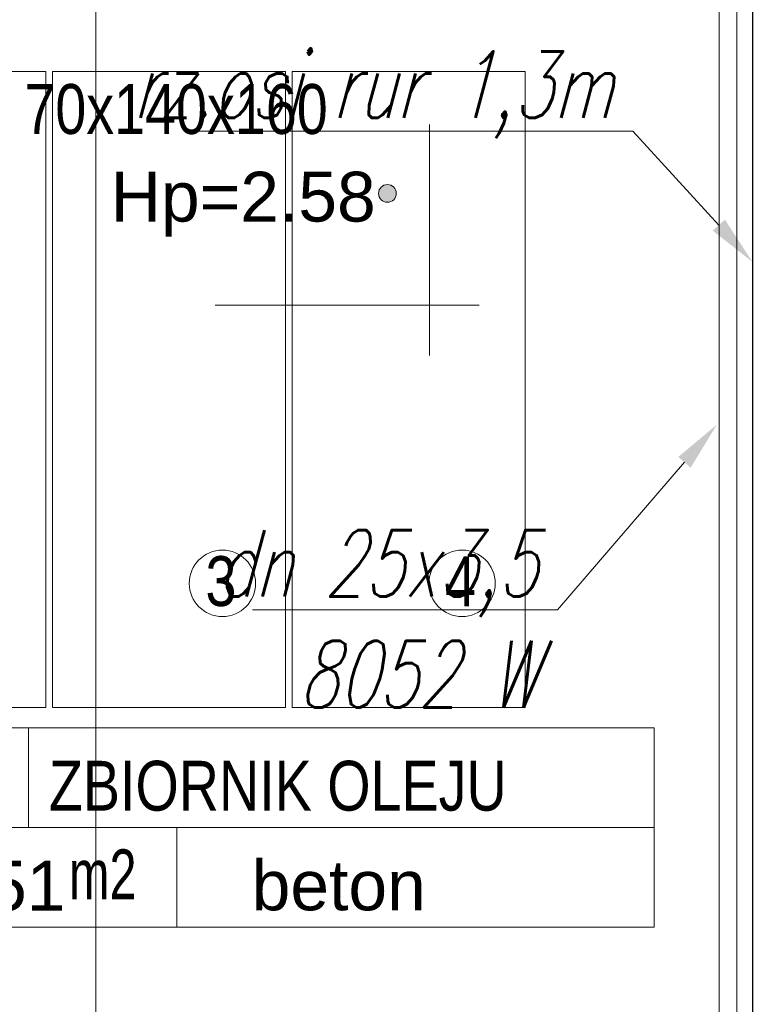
# Model space of a CAD drawing. Header units: millimetres. Extents: x -573548 to 674770, y -210017 to -47794.
# Tile 141 of 234: x 103807 to 106040, y -103989 to -101026. Entities that reach past the tile are written whole.
import ezdxf
from ezdxf import colors
from ezdxf.entities.mleader import LeaderData, LeaderLine
from ezdxf.lldxf.tags import DXFTag
from ezdxf.math import Vec2, Vec3

# ---------------------------------------------------------------- set-up
doc = ezdxf.new("R2010")
doc.units = ezdxf.units.MM
for name, color, linetype, lineweight in [('A.02 RZUT PIWNICY_is$0$A-OPISY-2_Nr_pióra__2', 8, 'Continuous', 9), ('A.02 RZUT PIWNICY_is$0$A-OPISY-3_Nr_pióra__6', 8, 'Continuous', 9), ('A.02 RZUT PIWNICY_is$0$A-WYSOKOSCI_Nr_pióra__7', 8, 'Continuous', 9), ('A.02 RZUT PIWNICY_is$0$opisy inne_Nr_pióra__25', 8, 'Continuous', 9), ('A.02 RZUT PIWNICY_is$0$SCHODY_Nr_pióra__1', 8, 'Continuous', 9), ('A.02 RZUT PIWNICY_is$0$strop_cieniej_Nr_pióra__1', 8, 'Continuous', 9), ('A.02 RZUT PIWNICY_is$0$WYPOSAZENIE_Nr_pióra__8', 8, 'Continuous', 9), ('GB - OPISY', 7, 'Continuous', 13), ('IS_Przyłącza_o.p._Powrót', 142, 'DASH', 18)]:
    doc.layers.add(name, color=color, linetype=linetype, lineweight=lineweight)
doc.layers.add('IS_Zasilanie', color=1, linetype='SOLID', lineweight=30, true_color=0xff0000)
doc.styles.add('A.02 RZUT PIWNICY_is$0$STYL_AUTOMATYCZNY_1', font='arial.ttf')
doc.styles.add('A.02 RZUT PIWNICY_is$0$STYL_AUTOMATYCZNY_4', font='arial.ttf', dxfattribs={"width": 0.8})
doc.styles.add('A.02 RZUT PIWNICY_is$0$STYL_AUTOMATYCZNY_5', font='arial.ttf', dxfattribs={"width": 0.7})
doc.styles.add('JOLA_S', font='romans.shx', dxfattribs={"width": 0.7, "oblique": 15})
tags = doc.linetypes.add('DASH', pattern=[15, 10, -5]).pattern_tags.tags
tags[6:7] = [DXFTag(74, 4), DXFTag(75, 0), DXFTag(340, '0'), DXFTag(46, 0.0), DXFTag(50, 0.0), DXFTag(44, 0.0), DXFTag(45, 0.0)]
tags[4:5] = [DXFTag(74, 4), DXFTag(75, 0), DXFTag(340, '0'), DXFTag(46, 0.0), DXFTag(50, 0.0), DXFTag(44, 0.0), DXFTag(45, 0.0)]
tags = doc.linetypes.add('SOLID', pattern=[10, 10, 0]).pattern_tags.tags
tags[6:7] = [DXFTag(74, 4), DXFTag(75, 0), DXFTag(340, '0'), DXFTag(46, 0.0), DXFTag(50, 0.0), DXFTag(44, 0.0), DXFTag(45, 0.0)]
tags[4:5] = [DXFTag(74, 4), DXFTag(75, 0), DXFTag(340, '0'), DXFTag(46, 0.0), DXFTag(50, 0.0), DXFTag(44, 0.0), DXFTag(45, 0.0)]

# ---------------------------------------------------------------- blocks, each defined once
blk = doc.blocks.new('A.02 RZUT PIWNICY_is')
at = {"layer": 'A.02 RZUT PIWNICY_is$0$A-WYSOKOSCI_Nr_pióra__7'}
blk.add_hatch(color=256, dxfattribs=at).paths.add_polyline_path([(105511.6, -101548.4, 1), (105458.2, -101548.4, 1)])
at = {"layer": 'A.02 RZUT PIWNICY_is$0$A-OPISY-3_Nr_pióra__6'}
for p, q in [((104404.2, -103156.8), (104404.2, -103456.8)), ((103819.4, -103456.8), (106287.7, -103456.8)), ((104851, -103456.8), (104851, -103756.9))]:
    blk.add_line(p, q, dxfattribs=at)
blk.add_lwpolyline([(103819.4, -103756.9), (103819.4, -103156.8), (106287.7, -103156.8), (106287.7, -103756.9)], close=True, dxfattribs=at)
at = {"layer": 'A.02 RZUT PIWNICY_is$0$A-WYSOKOSCI_Nr_pióra__7'}
blk.add_circle((105484.9, -101548.4), 26.7, dxfattribs=at)
at = {"layer": 'A.02 RZUT PIWNICY_is$0$opisy inne_Nr_pióra__25'}
for p, q in [((105611.3, -102036.5), (105611.3, -101341.3)), ((105761.3, -101884.2), (104966.3, -101884.2))]:
    blk.add_line(p, q, dxfattribs=at)
at = {"layer": 'A.02 RZUT PIWNICY_is$0$SCHODY_Nr_pióra__1'}
blk.add_lwpolyline([(102540.9, -103178.9), (102542, -102719.7), (102653.8, -102719.7), (102653.8, -102516.4), (102542.5, -102516.4), (102547, -100756.5), (106537.3, -100784.5), (106537.3, -104505.5), (102541.9, -104505.5), (102543, -104078), (102210.2, -104077.8), (102210.2, -103178.7)], close=True, dxfattribs=at)
for centre in [(104988.2, -102721.8), (105709.6, -102721.8)]:
    blk.add_circle(centre, 99.9, dxfattribs=at)
at = {"layer": 'A.02 RZUT PIWNICY_is$0$strop_cieniej_Nr_pióra__1'}
blk.add_line((104607.3, -100676.1), (104607.3, -104605.5), dxfattribs=at)
at = {"layer": 'A.02 RZUT PIWNICY_is$0$WYPOSAZENIE_Nr_pióra__8'}
for points in [[(103755.4, -103095), (104456.9, -103095), (104456.9, -101181.8), (103755.4, -101181.8)], [(104476.9, -103095), (105178.3, -103095), (105178.3, -101181.8), (104476.9, -101181.8)], [(105198.3, -103095), (105899.8, -103095), (105899.8, -101181.8), (105198.3, -101181.8)]]:
    blk.add_lwpolyline(points, close=True, dxfattribs=at)
at = {"layer": 'A.02 RZUT PIWNICY_is$0$A-OPISY-2_Nr_pióra__2', "char_height": 150}
for s, insert, attachment_point, style in [('\\A1;{\\pql;\\fArial|b0|i0|c238|p0;\\W0.800000;ZBIORNIK OLEJU}', (104465.5, -103407.9), 7, 'A.02 RZUT PIWNICY_is$0$STYL_AUTOMATYCZNY_4'), ('\\A1;{\\pql;\\fArial|b0|i0|c238|p0;\\W0.700000;m2}', (104525.8, -103522.4), 1, 'A.02 RZUT PIWNICY_is$0$STYL_AUTOMATYCZNY_5'), ('\\A1;{\\pql;\\fArial|b0|i0|c238|p0;\\W1.000000;beton}', (105076.1, -103707.8), 7, 'A.02 RZUT PIWNICY_is$0$STYL_AUTOMATYCZNY_1'), ('\\A1;{\\pql;\\fArial|b0|i0|c238|p0;\\W1.000000;16,51}', (103991, -103734.6), 7, 'A.02 RZUT PIWNICY_is$0$STYL_AUTOMATYCZNY_1')]:
    blk.add_mtext(s, dxfattribs=dict(at, insert=insert, attachment_point=attachment_point, style=style))
at = {"layer": 'A.02 RZUT PIWNICY_is$0$A-WYSOKOSCI_Nr_pióra__7', "insert": (105050.6, -101580.7), "char_height": 150, "attachment_point": 5, "style": 'A.02 RZUT PIWNICY_is$0$STYL_AUTOMATYCZNY_1'}
blk.add_mtext('\\A1;{\\pqc;\\fArial|b0|i0|c238|p0;\\W1.000000;Hp=2.58}', dxfattribs=at)
at = {"layer": 'A.02 RZUT PIWNICY_is$0$SCHODY_Nr_pióra__1', "char_height": 150, "attachment_point": 5, "style": 'A.02 RZUT PIWNICY_is$0$STYL_AUTOMATYCZNY_4'}
for s, insert in [('\\A1;{\\pqc;\\fArial|b0|i0|c238|p0;\\W0.800000;4 zbiorniki z olejem 70x140x160}', (104112.5, -101316.9)), ('\\A1;{\\pqc;\\fArial|b0|i0|c238|p0;\\W0.800000;3}', (104983.6, -102716)), ('\\A1;{\\pqc;\\fArial|b0|i0|c238|p0;\\W0.800000;4}', (105705, -102715.5))]:
    blk.add_mtext(s, dxfattribs=dict(at, insert=insert))

msp = doc.modelspace()

# ---------------------------------------------------------------- linework, layer by layer
at = {"layer": 'IS_Przyłącza_o.p._Powrót', "ltscale": 30}
msp.add_lwpolyline([(106183.7, -99573.2), (105913.7, -99573.2), (105913.7, -104464.7)], dxfattribs=at)
at = {"layer": 'IS_Zasilanie', "ltscale": 10}
msp.add_lwpolyline([(106013.7, -99666.2), (106013.7, -104544.6)], dxfattribs=at)

# ---------------------------------------------------------------- block references
at = {"ltscale": 10}
msp.add_blockref('A.02 RZUT PIWNICY_is', (-570.2, 0), dxfattribs=at)

# ---------------------------------------------------------------- leaders
at = {"layer": 'GB - OPISY'}
ml = msp.add_multileader_mtext('Standard', dxfattribs=at)
ml.set_content('rz.osi rur 1,3m', color=256, style='JOLA_S')
ml.set_leader_properties(color=256, linetype='ByLayer', lineweight=-1)
ml.build(insert=Vec2(0, 0))
ml.multileader.update_dxf_attribs({"text_left_attachment_type": 6, "text_right_attachment_type": 6, "dogleg_length": 30, "arrow_head_size": 150})
ctx = ml.context
ctx.base_point, ctx.char_height, ctx.arrow_head_size, ctx.landing_gap_size, ctx.plane_origin, ctx.plane_x_axis = Vec3(103917.2, -101361.2), 200, 150, 30, Vec3(115783.1, -93649.2), Vec3(-1, 0)
ctx.left_attachment, ctx.right_attachment, ctx.text_align_type, ctx.attachment_type = 6, 6, 2, 2
notes = []
notes.append((ctx, [(0, (1, 1, 0), (105653.7, -101361.2), (-1, 0), 30, [(0, [(106013.7, -101754.5)], 256, [])])]))
ctx.mtext.insert, ctx.mtext.alignment, ctx.mtext.flow_direction = Vec3(105593.7, -101121.2), 3, 5
ml = msp.add_multileader_mtext('Standard', dxfattribs=at)
ml.set_content('dn 25x3,5\\P8052 W', color=256, style='JOLA_S')
ml.set_leader_properties(color=256, linetype='ByLayer', lineweight=-1)
ml.build(insert=Vec2(0, 0))
ml.multileader.update_dxf_attribs({"text_left_attachment_type": 6, "text_right_attachment_type": 6, "dogleg_length": 30, "arrow_head_size": 150})
ctx = ml.context
ctx.base_point, ctx.char_height, ctx.arrow_head_size, ctx.landing_gap_size, ctx.plane_origin, ctx.plane_x_axis = Vec3(104437.4, -102801.6), 200, 150, 30, Vec3(115266.1, -95369.7), Vec3(-1, 0)
ctx.left_attachment, ctx.right_attachment, ctx.text_align_type, ctx.attachment_type = 6, 6, 2, 2
notes.append((ctx, [(0, (1, 1, 0), (105426.6, -102801.6), (-1, 0), 30, [(0, [(105906.8, -102243.9)], 256, [])])]))
ctx.mtext.insert, ctx.mtext.alignment, ctx.mtext.flow_direction = Vec3(105366.6, -102561.6), 3, 5
for ctx, leaders in notes:
    for number, flags, end, landing, length, lines in leaders:
        leader = LeaderData()
        leader.index, (leader.has_last_leader_line, leader.has_dogleg_vector, leader.attachment_direction) = number, flags
        leader.last_leader_point, leader.dogleg_vector, leader.dogleg_length = Vec3(end), Vec3(landing), length
        for number, points, colour, breaks in lines:
            line = LeaderLine()
            line.index, line.vertices, line.color, line.breaks = number, Vec3.list(points), colors.encode_raw_color(colour), breaks
            leader.lines.append(line)
        ctx.leaders.append(leader)

doc.saveas('drawing.dxf')
